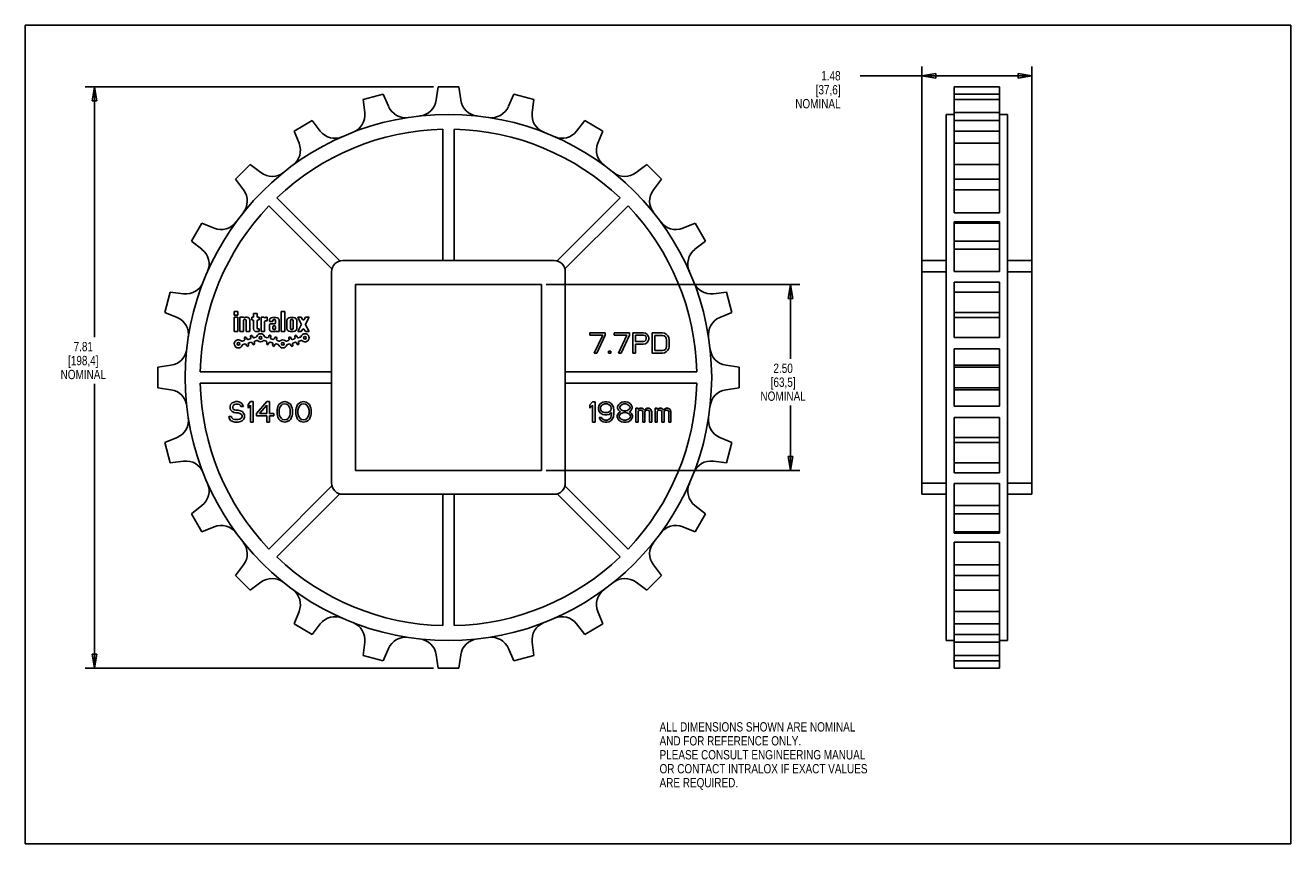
# Model space of a CAD drawing. Header units: inches. Extents: x 0 to 17, y 0 to 11.
import ezdxf

# ---------------------------------------------------------------- set-up
doc = ezdxf.new("R2010")
doc.units = ezdxf.units.IN
doc.header["$LTSCALE"] = 0.935
doc.header["$MEASUREMENT"] = 0
doc.layers.get('0').update_dxf_attribs({"linetype": 'CONTINUOUS'})
doc.layers.add('ALL_FEATURES', color=7, linetype='CONTINUOUS')
doc.styles.get("Standard").update_dxf_attribs({"font": 'txt', "width": 0.8})
doc.dimstyles.new('DIMSTYLE_1', dxfattribs={"dimtxt": 0.125, "dimasz": 0.1875, "dimexe": 0.18, "dimexo": 0.0625, "dimgap": 0.09, "dimtad": 0, "dimtih": 1, "dimtoh": 1, "dimzin": 4, "dimdsep": 46, "dimtxsty": 'STANDARD', "dimblk": 'CLOSED', "dimblk1": 'CLOSED', "dimblk2": 'CLOSED', "dimcen": 0.09, "dimadec": 0, "dimazin": 0, "dimtp": 0.01, "dimtm": 0.01, "dimtfac": 1, "dimtofl": 0, "dimtmove": 0, "dimatfit": 3, "dimldrblk": 'CLOSED', "dimfxl": 1, "dimtolj": 1, "dimtzin": 4, "dimarcsym": 0})

# ---------------------------------------------------------------- blocks, each defined once
blk = doc.blocks.new('_CLOSED')
at = {"color": 0, "linetype": 'BYBLOCK'}
for p, q in [((0, 0), (-1, 0.167)), ((-1, 0.167), (-1, -0.167)), ((-1, -0.167), (0, 0)), ((-1, 0), (0, 0))]:
    blk.add_line(p, q, dxfattribs=at)
blk = doc.blocks.new('*D0')
at = {"color": 3, "linetype": 'CONTINUOUS'}
for p, q in [((12.044, 7.749), (12.044, 10.446)), ((13.524, 7.749), (13.524, 10.446)), ((12.784, 10.321), (11.215, 10.321)), ((12.044, 10.321), (12.784, 10.321)), ((13.524, 10.321), (12.784, 10.321))]:
    blk.add_line(p, q, dxfattribs=at)
at = {"color": 3, "linetype": 'CONTINUOUS', "xscale": 0.1875, "yscale": 0.1875, "zscale": 0.1875, "rotation": 180}
blk.add_blockref('_CLOSED', (12.044, 10.321), dxfattribs=at)
at = {"color": 3, "linetype": 'CONTINUOUS', "xscale": 0.1875, "yscale": 0.1875, "zscale": 0.1875}
blk.add_blockref('_CLOSED', (13.524, 10.321), dxfattribs=at)
at = {"color": 3, "linetype": 'CONTINUOUS', "insert": (10.953, 10.384), "char_height": 0.125, "width": 0.7, "attachment_point": 3, "line_spacing_factor": 0.9}
blk.add_mtext('1.48\\P[37,6]\\PNOMINAL', dxfattribs=at)
blk = doc.blocks.new('*D1')
at = {"color": 3, "linetype": 'CONTINUOUS'}
for p, q in [((6.997, 7.517), (10.406, 7.517)), ((10.281, 7.517), (10.281, 6.516)), ((10.281, 5.017), (10.281, 5.891)), ((6.997, 5.017), (10.406, 5.017))]:
    blk.add_line(p, q, dxfattribs=at)
at = {"color": 3, "linetype": 'CONTINUOUS', "xscale": 0.1875, "yscale": 0.1875, "zscale": 0.1875}
for p, rotation in [((10.281, 7.517), 90), ((10.281, 5.017), 270)]:
    blk.add_blockref('_CLOSED', p, dxfattribs=dict(at, rotation=rotation))
at = {"color": 3, "linetype": 'CONTINUOUS', "insert": (10.181, 6.453), "char_height": 0.125, "width": 0.7, "attachment_point": 2, "line_spacing_factor": 0.9}
blk.add_mtext('2.50\\P[63,5]\\PNOMINAL', dxfattribs=at)
blk = doc.blocks.new('*D2')
at = {"color": 3, "linetype": 'CONTINUOUS'}
for p, q in [((5.482, 10.173), (0.804, 10.173)), ((0.929, 10.173), (0.929, 6.806)), ((0.929, 2.361), (0.929, 6.181)), ((5.482, 2.361), (0.804, 2.361))]:
    blk.add_line(p, q, dxfattribs=at)
at = {"color": 3, "linetype": 'CONTINUOUS', "xscale": 0.1875, "yscale": 0.1875, "zscale": 0.1875}
for p, rotation in [((0.929, 10.173), 90), ((0.929, 2.361), 270)]:
    blk.add_blockref('_CLOSED', p, dxfattribs=dict(at, rotation=rotation))
at = {"color": 3, "linetype": 'CONTINUOUS', "insert": (0.779, 6.744), "char_height": 0.125, "width": 0.7, "attachment_point": 2, "line_spacing_factor": 0.9}
blk.add_mtext('7.81\\P[198,4]\\PNOMINAL', dxfattribs=at)

msp = doc.modelspace()

# ---------------------------------------------------------------- linework, layer by layer
at = {"color": 7, "linetype": 'CONTINUOUS'}
for p, q in [((0, 0), (0, 11)), ((0, 11), (17, 11)), ((17, 0), (17, 11)), ((4.809, 10.076), (4.539, 10.003)), ((4.879, 9.911), (4.809, 10.076)), ((5.545, 10.173), (5.52, 9.996)), ((5.85, 9.996), (5.825, 10.173)), ((6.561, 10.076), (6.491, 9.911)), ((6.831, 10.003), (6.561, 10.076)), ((12.481, 8.48), (12.481, 10.173)), ((13.086, 10.076), (12.481, 10.076)), ((13.086, 8.48), (13.086, 10.173)), ((4.539, 10.003), (4.561, 9.826)), ((6.809, 9.826), (6.831, 10.003)), ((13.086, 10.003), (12.481, 10.003)), ((3.853, 9.719), (3.611, 9.579)), ((3.963, 9.578), (3.853, 9.719)), ((7.517, 9.719), (7.407, 9.578)), ((7.759, 9.579), (7.517, 9.719)), ((12.371, 2.731), (12.371, 9.803)), ((12.481, 9.826), (13.086, 9.826)), ((13.086, 9.719), (12.481, 9.719)), ((13.196, 2.731), (13.196, 9.803)), ((3.611, 9.579), (3.678, 9.414)), ((7.692, 9.414), (7.759, 9.579)), ((13.086, 9.579), (12.481, 9.579)), ((12.481, 9.414), (13.086, 9.414)), ((3.022, 9.128), (2.824, 8.93)), ((3.165, 9.02), (3.022, 9.128)), ((8.348, 9.128), (8.205, 9.02)), ((8.546, 8.93), (8.348, 9.128)), ((13.086, 9.128), (12.481, 9.128)), ((2.824, 8.93), (2.932, 8.787)), ((8.438, 8.787), (8.546, 8.93)), ((13.086, 8.93), (12.481, 8.93)), ((12.481, 8.787), (13.086, 8.787)), ((2.372, 8.341), (2.232, 8.098)), ((2.538, 8.274), (2.372, 8.341)), ((8.998, 8.341), (8.832, 8.274)), ((9.138, 8.098), (8.998, 8.341)), ((12.481, 8.48), (13.086, 8.48)), ((12.481, 7.691), (12.481, 8.358)), ((13.086, 8.358), (12.481, 8.358)), ((13.086, 8.341), (12.481, 8.341)), ((13.086, 7.691), (13.086, 8.358)), ((2.232, 8.098), (2.373, 7.989)), ((8.997, 7.989), (9.138, 8.098)), ((13.086, 8.098), (12.481, 8.098)), ((12.481, 7.989), (13.086, 7.989)), ((12.481, 7.691), (13.086, 7.691)), ((12.481, 6.805), (12.481, 7.548)), ((13.086, 7.548), (12.481, 7.548)), ((13.086, 6.805), (13.086, 7.548)), ((1.948, 7.413), (1.876, 7.142)), ((2.126, 7.391), (1.948, 7.413)), ((9.421, 7.413), (9.244, 7.391)), ((9.494, 7.142), (9.421, 7.413)), ((13.086, 7.413), (12.481, 7.413)), ((1.876, 7.142), (2.04, 7.073)), ((9.329, 7.073), (9.494, 7.142)), ((13.086, 7.142), (12.481, 7.142)), ((12.481, 7.073), (13.086, 7.073)), ((7.791, 6.867), (7.585, 6.867)), ((7.585, 6.867), (7.585, 6.837)), ((7.585, 6.837), (7.757, 6.837)), ((7.757, 6.837), (7.642, 6.592)), ((7.677, 6.592), (7.791, 6.837)), ((7.791, 6.837), (7.791, 6.867)), ((8.118, 6.867), (7.912, 6.867)), ((7.912, 6.867), (7.912, 6.837)), ((7.912, 6.837), (8.083, 6.837)), ((8.083, 6.837), (7.969, 6.592)), ((8.003, 6.592), (8.118, 6.837)), ((8.118, 6.837), (8.118, 6.867)), ((8.301, 6.867), (8.164, 6.867)), ((8.164, 6.867), (8.164, 6.592)), ((8.198, 6.837), (8.307, 6.837)), ((8.198, 6.75), (8.198, 6.837)), ((8.33, 6.861), (8.301, 6.867)), ((8.307, 6.837), (8.324, 6.832)), ((8.324, 6.832), (8.335, 6.82)), ((8.353, 6.843), (8.33, 6.861)), ((8.335, 6.82), (8.341, 6.802)), ((8.341, 6.802), (8.341, 6.785)), ((8.37, 6.82), (8.353, 6.843)), ((8.376, 6.802), (8.37, 6.82)), ((8.376, 6.779), (8.376, 6.802)), ((8.559, 6.867), (8.421, 6.867)), ((8.421, 6.867), (8.421, 6.592)), ((8.456, 6.832), (8.559, 6.832)), ((8.456, 6.627), (8.456, 6.832)), ((8.588, 6.861), (8.559, 6.867)), ((8.559, 6.832), (8.582, 6.826)), ((8.582, 6.826), (8.599, 6.814)), ((8.61, 6.849), (8.588, 6.861)), ((8.599, 6.814), (8.61, 6.796)), ((8.633, 6.826), (8.61, 6.849)), ((8.645, 6.802), (8.633, 6.826)), ((8.651, 6.773), (8.645, 6.802)), ((12.481, 6.805), (13.086, 6.805)), ((8.307, 6.75), (8.198, 6.75)), ((8.198, 6.715), (8.301, 6.715)), ((8.198, 6.592), (8.198, 6.715)), ((8.301, 6.715), (8.33, 6.72)), ((8.324, 6.756), (8.307, 6.75)), ((8.335, 6.767), (8.324, 6.756)), ((8.33, 6.72), (8.353, 6.738)), ((8.341, 6.785), (8.335, 6.767)), ((8.353, 6.738), (8.37, 6.761)), ((8.37, 6.761), (8.376, 6.779)), ((8.582, 6.633), (8.559, 6.627)), ((8.599, 6.644), (8.582, 6.633)), ((8.61, 6.662), (8.599, 6.644)), ((8.61, 6.796), (8.616, 6.773)), ((8.616, 6.685), (8.61, 6.662)), ((8.61, 6.609), (8.633, 6.633)), ((8.616, 6.773), (8.616, 6.685)), ((8.633, 6.633), (8.645, 6.656)), ((8.645, 6.656), (8.651, 6.685)), ((8.651, 6.685), (8.651, 6.773)), ((12.481, 5.882), (12.481, 6.652)), ((13.086, 6.652), (12.481, 6.652)), ((13.086, 5.882), (13.086, 6.652)), ((7.642, 6.592), (7.677, 6.592)), ((7.866, 6.621), (7.837, 6.621)), ((7.837, 6.621), (7.837, 6.592)), ((7.837, 6.592), (7.866, 6.592)), ((7.866, 6.592), (7.866, 6.621)), ((7.969, 6.592), (8.003, 6.592)), ((8.164, 6.592), (8.198, 6.592)), ((8.421, 6.592), (8.559, 6.592)), ((8.559, 6.627), (8.456, 6.627)), ((8.559, 6.592), (8.588, 6.598)), ((8.588, 6.598), (8.61, 6.609)), ((1.956, 6.431), (1.779, 6.407)), ((1.779, 6.407), (1.779, 6.127)), ((9.591, 6.407), (9.414, 6.431)), ((9.591, 6.127), (9.591, 6.407)), ((13.086, 6.431), (12.481, 6.431)), ((13.086, 6.407), (12.481, 6.407)), ((1.779, 6.127), (1.956, 6.102)), ((9.414, 6.102), (9.591, 6.127)), ((13.086, 6.127), (12.481, 6.127)), ((12.481, 6.102), (13.086, 6.102)), ((2.758, 5.901), (2.752, 5.877)), ((2.752, 5.877), (2.752, 5.854)), ((2.752, 5.854), (2.758, 5.831)), ((2.781, 5.924), (2.758, 5.901)), ((2.758, 5.831), (2.781, 5.807)), ((2.804, 5.936), (2.781, 5.924)), ((2.781, 5.807), (2.804, 5.795)), ((2.787, 5.871), (2.792, 5.889)), ((2.787, 5.86), (2.787, 5.871)), ((2.792, 5.842), (2.787, 5.86)), ((2.792, 5.889), (2.809, 5.901)), ((2.809, 5.831), (2.792, 5.842)), ((2.827, 5.942), (2.804, 5.936)), ((2.804, 5.795), (2.827, 5.79)), ((2.809, 5.901), (2.827, 5.907)), ((2.827, 5.825), (2.809, 5.831)), ((2.855, 5.942), (2.827, 5.942)), ((2.827, 5.907), (2.861, 5.907)), ((2.861, 5.825), (2.827, 5.825)), ((2.827, 5.79), (2.861, 5.79)), ((2.884, 5.936), (2.855, 5.942)), ((2.861, 5.907), (2.878, 5.901)), ((2.89, 5.819), (2.861, 5.825)), ((2.861, 5.79), (2.884, 5.784)), ((2.878, 5.901), (2.89, 5.889)), ((2.907, 5.918), (2.884, 5.936)), ((2.884, 5.784), (2.901, 5.772)), ((2.89, 5.889), (2.895, 5.877)), ((2.913, 5.807), (2.89, 5.819)), ((2.895, 5.877), (2.93, 5.877)), ((2.924, 5.895), (2.907, 5.918)), ((2.935, 5.784), (2.913, 5.807)), ((2.93, 5.877), (2.924, 5.895)), ((2.947, 5.76), (2.935, 5.784)), ((3.027, 5.942), (2.993, 5.901)), ((2.993, 5.901), (2.993, 5.854)), ((2.993, 5.854), (3.027, 5.895)), ((3.062, 5.942), (3.027, 5.942)), ((3.027, 5.895), (3.027, 5.667)), ((3.062, 5.667), (3.062, 5.942)), ((3.245, 5.942), (3.107, 5.784)), ((3.107, 5.784), (3.107, 5.749)), ((3.147, 5.784), (3.245, 5.895)), ((3.245, 5.784), (3.147, 5.784)), ((3.279, 5.942), (3.245, 5.942)), ((3.245, 5.895), (3.245, 5.784)), ((3.279, 5.784), (3.279, 5.942)), ((3.337, 5.784), (3.279, 5.784)), ((3.337, 5.749), (3.337, 5.784)), ((3.388, 5.86), (3.382, 5.831)), ((3.382, 5.831), (3.382, 5.778)), ((3.394, 5.877), (3.388, 5.86)), ((3.405, 5.901), (3.394, 5.877)), ((3.422, 5.918), (3.405, 5.901)), ((3.411, 5.825), (3.417, 5.86)), ((3.411, 5.784), (3.411, 5.825)), ((3.417, 5.749), (3.411, 5.784)), ((3.417, 5.86), (3.44, 5.895)), ((3.451, 5.936), (3.422, 5.918)), ((3.44, 5.895), (3.457, 5.907)), ((3.485, 5.942), (3.451, 5.936)), ((3.457, 5.907), (3.485, 5.912)), ((3.52, 5.936), (3.485, 5.942)), ((3.485, 5.912), (3.514, 5.907)), ((3.514, 5.907), (3.531, 5.895)), ((3.549, 5.918), (3.52, 5.936)), ((3.531, 5.895), (3.554, 5.86)), ((3.566, 5.901), (3.549, 5.918)), ((3.554, 5.86), (3.56, 5.825)), ((3.56, 5.784), (3.554, 5.749)), ((3.56, 5.825), (3.56, 5.784)), ((3.577, 5.877), (3.566, 5.901)), ((3.583, 5.86), (3.577, 5.877)), ((3.589, 5.831), (3.583, 5.86)), ((3.589, 5.778), (3.589, 5.831)), ((3.64, 5.86), (3.634, 5.831)), ((3.634, 5.831), (3.634, 5.778)), ((3.646, 5.877), (3.64, 5.86)), ((3.657, 5.901), (3.646, 5.877)), ((3.675, 5.918), (3.657, 5.901)), ((3.663, 5.825), (3.669, 5.86)), ((3.663, 5.784), (3.663, 5.825)), ((3.669, 5.749), (3.663, 5.784)), ((3.669, 5.86), (3.692, 5.895)), ((3.703, 5.936), (3.675, 5.918)), ((3.692, 5.895), (3.709, 5.907)), ((3.738, 5.942), (3.703, 5.936)), ((3.709, 5.907), (3.738, 5.912)), ((3.772, 5.936), (3.738, 5.942)), ((3.738, 5.912), (3.766, 5.907)), ((3.766, 5.907), (3.783, 5.895)), ((3.801, 5.918), (3.772, 5.936)), ((3.783, 5.895), (3.806, 5.86)), ((3.818, 5.901), (3.801, 5.918)), ((3.806, 5.86), (3.812, 5.825)), ((3.812, 5.784), (3.806, 5.749)), ((3.812, 5.825), (3.812, 5.784)), ((3.829, 5.877), (3.818, 5.901)), ((3.835, 5.86), (3.829, 5.877)), ((3.841, 5.831), (3.835, 5.86)), ((3.841, 5.778), (3.841, 5.831)), ((7.619, 5.94), (7.585, 5.899)), ((7.585, 5.899), (7.585, 5.852)), ((7.585, 5.852), (7.619, 5.893)), ((7.654, 5.94), (7.619, 5.94)), ((7.619, 5.893), (7.619, 5.665)), ((7.654, 5.665), (7.654, 5.94)), ((7.711, 5.893), (7.7, 5.864)), ((7.7, 5.864), (7.7, 5.841)), ((7.7, 5.841), (7.711, 5.811)), ((7.728, 5.917), (7.711, 5.893)), ((7.711, 5.811), (7.728, 5.788)), ((7.757, 5.934), (7.728, 5.917)), ((7.728, 5.858), (7.734, 5.876)), ((7.728, 5.846), (7.728, 5.858)), ((7.734, 5.829), (7.728, 5.846)), ((7.728, 5.788), (7.757, 5.77)), ((7.734, 5.876), (7.745, 5.893)), ((7.745, 5.811), (7.734, 5.829)), ((7.745, 5.893), (7.763, 5.905)), ((7.763, 5.8), (7.745, 5.811)), ((7.785, 5.94), (7.757, 5.934)), ((7.763, 5.905), (7.78, 5.911)), ((7.78, 5.794), (7.763, 5.8)), ((7.78, 5.911), (7.82, 5.911)), ((7.82, 5.794), (7.78, 5.794)), ((7.814, 5.94), (7.785, 5.94)), ((7.843, 5.934), (7.814, 5.94)), ((7.82, 5.911), (7.837, 5.905)), ((7.837, 5.8), (7.82, 5.794)), ((7.837, 5.905), (7.854, 5.893)), ((7.854, 5.811), (7.837, 5.8)), ((7.871, 5.917), (7.843, 5.934)), ((7.843, 5.77), (7.877, 5.794)), ((7.854, 5.893), (7.866, 5.876)), ((7.866, 5.829), (7.854, 5.811)), ((7.866, 5.876), (7.871, 5.858)), ((7.871, 5.846), (7.866, 5.829)), ((7.889, 5.893), (7.871, 5.917)), ((7.871, 5.858), (7.871, 5.846)), ((7.877, 5.782), (7.871, 5.747)), ((7.877, 5.794), (7.877, 5.782)), ((7.9, 5.864), (7.889, 5.893)), ((7.906, 5.823), (7.9, 5.864)), ((7.9, 5.741), (7.906, 5.782)), ((7.906, 5.782), (7.906, 5.823)), ((7.963, 5.782), (7.952, 5.753)), ((7.969, 5.899), (7.957, 5.87)), ((7.957, 5.87), (7.957, 5.852)), ((7.957, 5.852), (7.969, 5.829)), ((7.986, 5.8), (7.963, 5.782)), ((7.986, 5.917), (7.969, 5.899)), ((7.969, 5.829), (7.986, 5.811)), ((8.015, 5.934), (7.986, 5.917)), ((7.986, 5.87), (7.997, 5.887)), ((7.986, 5.858), (7.986, 5.87)), ((7.997, 5.841), (7.986, 5.858)), ((7.986, 5.811), (7.997, 5.805)), ((7.997, 5.805), (7.986, 5.8)), ((7.997, 5.887), (8.02, 5.905)), ((8.02, 5.823), (7.997, 5.841)), ((7.997, 5.776), (8.02, 5.788)), ((8.043, 5.94), (8.015, 5.934)), ((8.02, 5.905), (8.043, 5.911)), ((8.043, 5.817), (8.02, 5.823)), ((8.02, 5.788), (8.043, 5.794)), ((8.066, 5.94), (8.043, 5.94)), ((8.043, 5.911), (8.066, 5.911)), ((8.066, 5.817), (8.043, 5.817)), ((8.043, 5.794), (8.066, 5.794)), ((8.095, 5.934), (8.066, 5.94)), ((8.066, 5.911), (8.089, 5.905)), ((8.089, 5.823), (8.066, 5.817)), ((8.066, 5.794), (8.089, 5.788)), ((8.089, 5.905), (8.112, 5.887)), ((8.112, 5.841), (8.089, 5.823)), ((8.089, 5.788), (8.112, 5.776)), ((8.124, 5.917), (8.095, 5.934)), ((8.112, 5.887), (8.124, 5.87)), ((8.124, 5.858), (8.112, 5.841)), ((8.112, 5.805), (8.124, 5.811)), ((8.124, 5.8), (8.112, 5.805)), ((8.141, 5.899), (8.124, 5.917)), ((8.124, 5.87), (8.124, 5.858)), ((8.124, 5.811), (8.141, 5.829)), ((8.146, 5.782), (8.124, 5.8)), ((8.152, 5.87), (8.141, 5.899)), ((8.141, 5.829), (8.152, 5.852)), ((8.158, 5.753), (8.146, 5.782)), ((8.152, 5.852), (8.152, 5.87)), ((8.232, 5.852), (8.204, 5.852)), ((8.204, 5.852), (8.204, 5.665)), ((8.232, 5.835), (8.232, 5.852)), ((8.244, 5.846), (8.232, 5.835)), ((8.232, 5.811), (8.244, 5.823)), ((8.232, 5.665), (8.232, 5.811)), ((8.261, 5.852), (8.244, 5.846)), ((8.244, 5.823), (8.261, 5.829)), ((8.284, 5.852), (8.261, 5.852)), ((8.261, 5.829), (8.272, 5.829)), ((8.272, 5.829), (8.284, 5.823)), ((8.301, 5.846), (8.284, 5.852)), ((8.284, 5.823), (8.29, 5.817)), ((8.29, 5.817), (8.295, 5.805)), ((8.295, 5.805), (8.295, 5.665)), ((8.318, 5.829), (8.301, 5.846)), ((8.335, 5.846), (8.318, 5.829)), ((8.324, 5.805), (8.33, 5.817)), ((8.324, 5.665), (8.324, 5.805)), ((8.33, 5.817), (8.335, 5.823)), ((8.353, 5.852), (8.335, 5.846)), ((8.335, 5.823), (8.347, 5.829)), ((8.347, 5.829), (8.364, 5.829)), ((8.376, 5.852), (8.353, 5.852)), ((8.364, 5.829), (8.376, 5.823)), ((8.393, 5.846), (8.376, 5.852)), ((8.376, 5.823), (8.381, 5.817)), ((8.381, 5.817), (8.387, 5.805)), ((8.387, 5.805), (8.387, 5.665)), ((8.404, 5.835), (8.393, 5.846)), ((8.416, 5.805), (8.404, 5.835)), ((8.416, 5.665), (8.416, 5.805)), ((8.49, 5.852), (8.462, 5.852)), ((8.462, 5.852), (8.462, 5.665)), ((8.49, 5.835), (8.49, 5.852)), ((8.502, 5.846), (8.49, 5.835)), ((8.49, 5.811), (8.502, 5.823)), ((8.49, 5.665), (8.49, 5.811)), ((8.519, 5.852), (8.502, 5.846)), ((8.502, 5.823), (8.519, 5.829)), ((8.542, 5.852), (8.519, 5.852)), ((8.519, 5.829), (8.53, 5.829)), ((8.53, 5.829), (8.542, 5.823)), ((8.559, 5.846), (8.542, 5.852)), ((8.542, 5.823), (8.547, 5.817)), ((8.547, 5.817), (8.553, 5.805)), ((8.553, 5.805), (8.553, 5.665)), ((8.576, 5.829), (8.559, 5.846)), ((8.593, 5.846), (8.576, 5.829)), ((8.582, 5.805), (8.588, 5.817)), ((8.582, 5.665), (8.582, 5.805)), ((8.588, 5.817), (8.593, 5.823)), ((8.61, 5.852), (8.593, 5.846)), ((8.593, 5.823), (8.605, 5.829)), ((8.605, 5.829), (8.622, 5.829)), ((8.633, 5.852), (8.61, 5.852)), ((8.622, 5.829), (8.633, 5.823)), ((8.651, 5.846), (8.633, 5.852)), ((8.633, 5.823), (8.639, 5.817)), ((8.639, 5.817), (8.645, 5.805)), ((8.645, 5.805), (8.645, 5.665)), ((8.662, 5.835), (8.651, 5.846)), ((8.674, 5.805), (8.662, 5.835)), ((8.674, 5.665), (8.674, 5.805)), ((12.481, 5.882), (13.086, 5.882)), ((2.735, 5.743), (2.741, 5.719)), ((2.769, 5.743), (2.735, 5.743)), ((2.741, 5.719), (2.758, 5.69)), ((2.758, 5.69), (2.787, 5.673)), ((2.775, 5.725), (2.769, 5.743)), ((2.792, 5.708), (2.775, 5.725)), ((2.787, 5.673), (2.815, 5.667)), ((2.815, 5.702), (2.792, 5.708)), ((2.861, 5.702), (2.815, 5.702)), ((2.815, 5.667), (2.861, 5.667)), ((2.884, 5.708), (2.861, 5.702)), ((2.861, 5.667), (2.89, 5.673)), ((2.901, 5.719), (2.884, 5.708)), ((2.89, 5.673), (2.913, 5.684)), ((2.901, 5.772), (2.913, 5.754)), ((2.913, 5.737), (2.901, 5.719)), ((2.913, 5.754), (2.913, 5.737)), ((2.913, 5.684), (2.935, 5.708)), ((2.935, 5.708), (2.947, 5.731)), ((2.947, 5.731), (2.947, 5.76)), ((3.027, 5.667), (3.062, 5.667)), ((3.107, 5.749), (3.245, 5.749)), ((3.245, 5.749), (3.245, 5.667)), ((3.245, 5.667), (3.279, 5.667)), ((3.279, 5.667), (3.279, 5.749)), ((3.279, 5.749), (3.337, 5.749)), ((3.382, 5.778), (3.388, 5.749)), ((3.388, 5.749), (3.394, 5.731)), ((3.394, 5.731), (3.405, 5.708)), ((3.405, 5.708), (3.422, 5.69)), ((3.44, 5.713), (3.417, 5.749)), ((3.422, 5.69), (3.451, 5.673)), ((3.457, 5.702), (3.44, 5.713)), ((3.451, 5.673), (3.485, 5.667)), ((3.485, 5.696), (3.457, 5.702)), ((3.514, 5.702), (3.485, 5.696)), ((3.485, 5.667), (3.52, 5.673)), ((3.531, 5.713), (3.514, 5.702)), ((3.52, 5.673), (3.549, 5.69)), ((3.554, 5.749), (3.531, 5.713)), ((3.549, 5.69), (3.566, 5.708)), ((3.566, 5.708), (3.577, 5.731)), ((3.577, 5.731), (3.583, 5.749)), ((3.583, 5.749), (3.589, 5.778)), ((3.634, 5.778), (3.64, 5.749)), ((3.64, 5.749), (3.646, 5.731)), ((3.646, 5.731), (3.657, 5.708)), ((3.657, 5.708), (3.675, 5.69)), ((3.692, 5.713), (3.669, 5.749)), ((3.675, 5.69), (3.703, 5.673)), ((3.709, 5.702), (3.692, 5.713)), ((3.703, 5.673), (3.738, 5.667)), ((3.738, 5.696), (3.709, 5.702)), ((3.766, 5.702), (3.738, 5.696)), ((3.738, 5.667), (3.772, 5.673)), ((3.783, 5.713), (3.766, 5.702)), ((3.772, 5.673), (3.801, 5.69)), ((3.806, 5.749), (3.783, 5.713)), ((3.801, 5.69), (3.818, 5.708)), ((3.818, 5.708), (3.829, 5.731)), ((3.829, 5.731), (3.835, 5.749)), ((3.835, 5.749), (3.841, 5.778)), ((7.619, 5.665), (7.654, 5.665)), ((7.74, 5.729), (7.711, 5.729)), ((7.711, 5.729), (7.717, 5.712)), ((7.717, 5.712), (7.734, 5.688)), ((7.734, 5.688), (7.763, 5.671)), ((7.751, 5.712), (7.74, 5.729)), ((7.768, 5.7), (7.751, 5.712)), ((7.757, 5.77), (7.785, 5.765)), ((7.763, 5.671), (7.791, 5.665)), ((7.785, 5.694), (7.768, 5.7)), ((7.785, 5.765), (7.814, 5.765)), ((7.82, 5.694), (7.785, 5.694)), ((7.791, 5.665), (7.814, 5.665)), ((7.814, 5.765), (7.843, 5.77)), ((7.814, 5.665), (7.843, 5.671)), ((7.837, 5.7), (7.82, 5.694)), ((7.854, 5.712), (7.837, 5.7)), ((7.843, 5.671), (7.871, 5.688)), ((7.866, 5.729), (7.854, 5.712)), ((7.871, 5.747), (7.866, 5.729)), ((7.871, 5.688), (7.889, 5.712)), ((7.889, 5.712), (7.9, 5.741)), ((7.952, 5.753), (7.952, 5.735)), ((7.952, 5.735), (7.963, 5.706)), ((7.963, 5.706), (7.98, 5.688)), ((7.98, 5.753), (7.997, 5.776)), ((7.98, 5.735), (7.98, 5.753)), ((7.997, 5.712), (7.98, 5.735)), ((7.98, 5.688), (8.009, 5.671)), ((8.02, 5.7), (7.997, 5.712)), ((8.009, 5.671), (8.038, 5.665)), ((8.043, 5.694), (8.02, 5.7)), ((8.038, 5.665), (8.072, 5.665)), ((8.066, 5.694), (8.043, 5.694)), ((8.089, 5.7), (8.066, 5.694)), ((8.072, 5.665), (8.101, 5.671)), ((8.112, 5.712), (8.089, 5.7)), ((8.101, 5.671), (8.129, 5.688)), ((8.112, 5.776), (8.129, 5.753)), ((8.129, 5.735), (8.112, 5.712)), ((8.129, 5.753), (8.129, 5.735)), ((8.129, 5.688), (8.146, 5.706)), ((8.146, 5.706), (8.158, 5.735)), ((8.158, 5.735), (8.158, 5.753)), ((8.204, 5.665), (8.232, 5.665)), ((8.295, 5.665), (8.324, 5.665)), ((8.387, 5.665), (8.416, 5.665)), ((8.462, 5.665), (8.49, 5.665)), ((8.553, 5.665), (8.582, 5.665)), ((8.645, 5.665), (8.674, 5.665)), ((13.086, 5.729), (12.481, 5.729)), ((12.481, 4.985), (12.481, 5.729)), ((13.086, 4.985), (13.086, 5.729)), ((2.04, 5.461), (1.876, 5.391)), ((9.494, 5.391), (9.329, 5.461)), ((13.086, 5.461), (12.481, 5.461)), ((1.876, 5.391), (1.948, 5.121)), ((9.421, 5.121), (9.494, 5.391)), ((13.086, 5.391), (12.481, 5.391)), ((1.948, 5.121), (2.126, 5.143)), ((9.244, 5.143), (9.421, 5.121)), ((13.086, 5.121), (12.481, 5.121)), ((12.481, 4.985), (13.086, 4.985)), ((13.086, 4.843), (12.481, 4.843)), ((12.481, 4.176), (12.481, 4.843)), ((13.086, 4.176), (13.086, 4.843)), ((2.373, 4.545), (2.232, 4.435)), ((2.232, 4.435), (2.372, 4.193)), ((9.138, 4.435), (8.997, 4.545)), ((8.998, 4.193), (9.138, 4.435)), ((13.086, 4.545), (12.481, 4.545)), ((13.086, 4.435), (12.481, 4.435)), ((2.372, 4.193), (2.538, 4.26)), ((8.832, 4.26), (8.998, 4.193)), ((13.086, 4.193), (12.481, 4.193)), ((12.481, 4.176), (13.086, 4.176)), ((13.086, 4.054), (12.481, 4.054)), ((12.481, 2.361), (12.481, 4.054)), ((13.086, 2.361), (13.086, 4.054)), ((2.932, 3.746), (2.824, 3.604)), ((8.546, 3.604), (8.438, 3.746)), ((13.086, 3.746), (12.481, 3.746)), ((2.824, 3.604), (3.022, 3.406)), ((8.348, 3.406), (8.546, 3.604)), ((13.086, 3.604), (12.481, 3.604)), ((3.022, 3.406), (3.165, 3.514)), ((8.205, 3.514), (8.348, 3.406)), ((13.086, 3.406), (12.481, 3.406)), ((3.678, 3.12), (3.611, 2.954)), ((7.759, 2.954), (7.692, 3.12)), ((13.086, 3.12), (12.481, 3.12)), ((3.611, 2.954), (3.853, 2.814)), ((3.853, 2.814), (3.963, 2.955)), ((7.407, 2.955), (7.517, 2.814)), ((7.517, 2.814), (7.759, 2.954)), ((13.086, 2.954), (12.481, 2.954)), ((13.086, 2.814), (12.481, 2.814)), ((4.561, 2.707), (4.539, 2.53)), ((4.809, 2.458), (4.879, 2.622)), ((6.491, 2.622), (6.561, 2.458)), ((6.831, 2.53), (6.809, 2.707)), ((13.086, 2.707), (12.481, 2.707)), ((4.539, 2.53), (4.809, 2.458)), ((5.52, 2.538), (5.545, 2.361)), ((5.825, 2.361), (5.85, 2.538)), ((6.561, 2.458), (6.831, 2.53)), ((13.086, 2.53), (12.481, 2.53)), ((13.086, 2.458), (12.481, 2.458)), ((5.545, 2.361), (5.825, 2.361)), ((13.086, 2.361), (12.481, 2.361)), ((0, 0), (17, 0))]:
    msp.add_line(p, q, dxfattribs=at)
msp.add_circle((5.685, 6.267), 3.536, dxfattribs=at)
for centre, radius, start, end in [((5.109, 10.008), 0.25, 202.914, 278.7491), ((5.273, 10.03), 0.25, 276.2509, 352.086), ((6.097, 10.03), 0.25, 187.914, 263.7491), ((6.261, 10.008), 0.25, 261.2509, 337.086), ((4.313, 9.795), 0.25, 291.2509, 7.086), ((7.057, 9.795), 0.25, 172.914, 248.7491), ((5.685, 6.267), 3.337, 91.288, 133.712), ((4.16, 9.732), 0.25, 217.914, 293.7491), ((5.685, 6.267), 3.337, 46.288, 88.712), ((7.21, 9.732), 0.25, 246.2509, 322.086), ((3.446, 9.32), 0.25, 306.2509, 22.086), ((7.924, 9.32), 0.25, 157.914, 233.7491), ((3.315, 9.219), 0.25, 232.914, 308.7491), ((8.055, 9.219), 0.25, 231.2509, 307.086), ((2.732, 8.636), 0.25, 321.2509, 37.086), ((8.638, 8.636), 0.25, 142.914, 218.7491), ((5.685, 6.267), 3.337, 136.288, 178.712), ((5.685, 6.267), 3.337, 1.288, 43.712), ((2.632, 8.505), 0.25, 247.914, 323.7491), ((8.738, 8.505), 0.25, 216.2509, 292.086), ((2.22, 7.791), 0.25, 336.2509, 52.086), ((9.15, 7.791), 0.25, 127.914, 203.7491), ((2.157, 7.639), 0.25, 262.914, 338.7491), ((9.213, 7.639), 0.25, 201.2509, 277.086), ((1.943, 6.843), 0.25, 351.2509, 67.086), ((9.427, 6.843), 0.25, 112.914, 188.7491), ((1.922, 6.679), 0.25, 277.914, 353.7491), ((9.448, 6.679), 0.25, 186.2509, 262.086), ((5.685, 6.267), 3.337, 181.288, 223.712), ((5.685, 6.267), 3.337, 316.288, 358.712), ((1.922, 5.854), 0.25, 6.2509, 82.086), ((9.448, 5.854), 0.25, 97.914, 173.7491), ((1.943, 5.691), 0.25, 292.914, 8.7491), ((9.427, 5.691), 0.25, 171.2509, 247.086), ((2.157, 4.894), 0.25, 21.2509, 97.086), ((9.213, 4.894), 0.25, 82.914, 158.7491), ((2.22, 4.742), 0.25, 307.914, 23.7491), ((9.15, 4.742), 0.25, 156.2509, 232.086), ((2.632, 4.028), 0.25, 36.2509, 112.086), ((8.738, 4.028), 0.25, 67.914, 143.7491), ((2.732, 3.897), 0.25, 322.914, 38.7491), ((8.638, 3.897), 0.25, 141.2509, 217.086), ((5.685, 6.267), 3.337, 226.288, 268.712), ((5.685, 6.267), 3.337, 271.288, 313.712), ((3.315, 3.314), 0.25, 51.2509, 127.086), ((3.446, 3.214), 0.25, 337.914, 53.7491), ((7.924, 3.214), 0.25, 126.2509, 202.086), ((8.055, 3.314), 0.25, 52.914, 128.7491), ((4.16, 2.801), 0.25, 66.2509, 142.086), ((4.313, 2.738), 0.25, 352.914, 68.7491), ((7.057, 2.738), 0.25, 111.2509, 187.086), ((7.21, 2.801), 0.25, 37.914, 113.7491), ((5.109, 2.525), 0.25, 81.2509, 157.086), ((5.273, 2.503), 0.25, 7.914, 83.7491), ((6.097, 2.503), 0.25, 96.2509, 172.086), ((6.261, 2.525), 0.25, 22.914, 98.7491)]:
    msp.add_arc(centre, radius, start, end, dxfattribs=at)
at = {"layer": 'ALL_FEATURES', "color": 7, "linetype": 'CONTINUOUS'}
for p, q in [((5.825, 10.173), (5.545, 10.173)), ((13.086, 10.173), (12.481, 10.173)), ((12.481, 9.803), (12.371, 9.803)), ((13.196, 9.803), (13.086, 9.803)), ((5.61, 7.837), (5.61, 9.603)), ((5.76, 9.603), (5.76, 7.837)), ((3.379, 8.679), (4.226, 7.832)), ((7.144, 7.832), (7.991, 8.679)), ((4.12, 7.726), (3.273, 8.572)), ((8.097, 8.572), (7.25, 7.726)), ((7.105, 7.837), (4.265, 7.837)), ((12.044, 4.697), (12.044, 7.837)), ((12.371, 7.837), (12.044, 7.837)), ((13.524, 7.837), (13.196, 7.837)), ((13.524, 4.697), (13.524, 7.837)), ((4.115, 7.687), (4.115, 4.847)), ((7.255, 4.847), (7.255, 7.687)), ((12.371, 7.687), (12.044, 7.687)), ((13.524, 7.687), (13.196, 7.687)), ((4.435, 7.517), (4.435, 5.017)), ((6.935, 7.517), (4.435, 7.517)), ((6.935, 5.017), (6.935, 7.517)), ((2.808, 7.151), (2.808, 7.103)), ((2.856, 7.151), (2.808, 7.151)), ((2.856, 7.103), (2.856, 7.151)), ((3.438, 7.151), (3.438, 6.883)), ((3.487, 7.151), (3.438, 7.151)), ((3.487, 6.883), (3.487, 7.151)), ((2.808, 7.103), (2.856, 7.103)), ((2.808, 7.075), (2.808, 6.883)), ((2.856, 7.075), (2.808, 7.075)), ((2.856, 6.883), (2.856, 7.075)), ((2.884, 7.075), (2.884, 6.883)), ((2.932, 7.075), (2.884, 7.075)), ((2.932, 6.883), (2.932, 7.031)), ((2.946, 7.045), (2.954, 7.045)), ((2.98, 7.075), (2.958, 7.075)), ((2.968, 7.031), (2.968, 6.883)), ((3.016, 6.883), (3.016, 7.039)), ((3.043, 7.075), (3.043, 7.039)), ((3.054, 7.075), (3.043, 7.075)), ((3.043, 7.039), (3.054, 7.039)), ((3.067, 7.127), (3.067, 7.089)), ((3.116, 7.127), (3.067, 7.127)), ((3.067, 7.025), (3.067, 6.918)), ((3.116, 7.089), (3.116, 7.127)), ((3.116, 6.932), (3.116, 7.025)), ((3.14, 7.075), (3.129, 7.075)), ((3.129, 7.039), (3.14, 7.039)), ((3.14, 7.039), (3.14, 7.075)), ((3.167, 7.075), (3.167, 6.883)), ((3.205, 7.075), (3.167, 7.075)), ((3.215, 6.883), (3.215, 7.013)), ((3.229, 7.027), (3.251, 7.027)), ((3.251, 7.075), (3.231, 7.075)), ((3.251, 7.027), (3.251, 7.075)), ((3.279, 7.035), (3.279, 7.017)), ((3.279, 7.017), (3.327, 7.017)), ((3.349, 6.989), (3.306, 6.989)), ((3.327, 7.017), (3.327, 7.03)), ((3.341, 7.044), (3.349, 7.044)), ((3.363, 7.03), (3.363, 7.003)), ((3.411, 6.883), (3.411, 7.035)), ((3.514, 7.035), (3.514, 6.922)), ((3.562, 6.927), (3.562, 7.03)), ((3.576, 7.044), (3.584, 7.044)), ((3.598, 7.03), (3.598, 6.927)), ((3.646, 6.922), (3.646, 7.035)), ((3.66, 7.075), (3.708, 6.985)), ((3.708, 7.075), (3.66, 7.075)), ((3.708, 6.972), (3.66, 6.883)), ((3.724, 7.046), (3.708, 7.075)), ((3.763, 7.075), (3.748, 7.046)), ((3.812, 7.075), (3.763, 7.075)), ((3.764, 6.985), (3.812, 7.075)), ((3.812, 6.883), (3.764, 6.972)), ((2.808, 6.883), (2.856, 6.883)), ((2.884, 6.883), (2.932, 6.883)), ((2.968, 6.883), (3.016, 6.883)), ((2.975, 6.788), (2.972, 6.801)), ((3.025, 6.816), (3.029, 6.803)), ((3.055, 6.81), (3.052, 6.823)), ((3.099, 6.808), (3.072, 6.8)), ((3.103, 6.883), (3.14, 6.883)), ((3.14, 6.919), (3.129, 6.919)), ((3.14, 6.883), (3.14, 6.919)), ((3.167, 6.883), (3.215, 6.883)), ((3.25, 6.8), (3.223, 6.808)), ((3.27, 6.823), (3.267, 6.81)), ((3.279, 6.962), (3.279, 6.918)), ((3.293, 6.803), (3.297, 6.816)), ((3.315, 6.883), (3.348, 6.883)), ((3.327, 6.927), (3.327, 6.945)), ((3.341, 6.959), (3.349, 6.959)), ((3.349, 6.913), (3.341, 6.913)), ((3.35, 6.801), (3.347, 6.788)), ((3.363, 6.945), (3.363, 6.927)), ((3.373, 6.883), (3.411, 6.883)), ((3.438, 6.883), (3.487, 6.883)), ((3.571, 6.788), (3.567, 6.801)), ((3.584, 6.913), (3.576, 6.913)), ((3.621, 6.816), (3.624, 6.803)), ((3.651, 6.81), (3.647, 6.823)), ((3.66, 6.883), (3.708, 6.883)), ((3.695, 6.808), (3.668, 6.8)), ((3.708, 6.883), (3.724, 6.911)), ((3.748, 6.911), (3.763, 6.883)), ((3.763, 6.883), (3.812, 6.883)), ((2.939, 6.764), (2.912, 6.756)), ((2.925, 6.71), (2.952, 6.717)), ((2.945, 6.794), (2.949, 6.781)), ((2.969, 6.708), (2.973, 6.694)), ((3.019, 6.786), (2.992, 6.778)), ((2.999, 6.702), (2.996, 6.715)), ((3.005, 6.732), (3.032, 6.739)), ((3.049, 6.73), (3.053, 6.717)), ((3.079, 6.724), (3.076, 6.737)), ((3.085, 6.754), (3.112, 6.762)), ((3.21, 6.762), (3.237, 6.754)), ((3.247, 6.737), (3.243, 6.724)), ((3.269, 6.717), (3.273, 6.73)), ((3.29, 6.739), (3.317, 6.732)), ((3.33, 6.778), (3.303, 6.786)), ((3.327, 6.715), (3.323, 6.702)), ((3.349, 6.694), (3.353, 6.708)), ((3.37, 6.717), (3.397, 6.71)), ((3.373, 6.781), (3.377, 6.794)), ((3.41, 6.756), (3.383, 6.764)), ((3.535, 6.764), (3.508, 6.756)), ((3.521, 6.71), (3.548, 6.717)), ((3.541, 6.794), (3.544, 6.781)), ((3.565, 6.708), (3.568, 6.694)), ((3.615, 6.786), (3.588, 6.778)), ((3.595, 6.702), (3.591, 6.715)), ((3.601, 6.732), (3.628, 6.739)), ((3.645, 6.73), (3.648, 6.717)), ((3.675, 6.724), (3.671, 6.737)), ((3.681, 6.754), (3.708, 6.762)), ((2.349, 6.342), (4.115, 6.342)), ((7.255, 6.342), (9.021, 6.342)), ((4.115, 6.192), (2.349, 6.192)), ((9.021, 6.192), (7.255, 6.192)), ((4.435, 5.017), (6.935, 5.017)), ((3.273, 3.961), (4.12, 4.808)), ((7.25, 4.808), (8.097, 3.961)), ((12.371, 4.847), (12.044, 4.847)), ((13.524, 4.847), (13.196, 4.847)), ((4.226, 4.702), (3.379, 3.855)), ((4.265, 4.697), (7.105, 4.697)), ((5.61, 2.931), (5.61, 4.697)), ((5.76, 4.697), (5.76, 2.931)), ((7.991, 3.855), (7.144, 4.702)), ((12.371, 4.697), (12.044, 4.697)), ((13.524, 4.697), (13.196, 4.697)), ((12.481, 2.731), (12.371, 2.731)), ((13.196, 2.731), (13.086, 2.731))]:
    msp.add_line(p, q, dxfattribs=at)
for centre in [(3.161, 6.8), (3.757, 6.8), (2.863, 6.718), (3.459, 6.718)]:
    msp.add_circle(centre, 0.018, dxfattribs=at)
for centre, radius, start, end in [((4.265, 7.687), 0.15, 90, 180), ((7.105, 7.687), 0.15, 0, 90), ((2.942, 7.084), 0.0138, 221.7591, 303.5918), ((2.946, 7.031), 0.0138, 90, 180), ((2.958, 7.061), 0.0138, 90, 123.5918), ((2.954, 7.031), 0.0138, 0, 90), ((2.98, 7.039), 0.0357, 0, 90), ((3.054, 7.089), 0.0138, 270, 360), ((3.054, 7.025), 0.0138, 0, 90), ((3.129, 7.089), 0.0138, 180, 270), ((3.129, 7.025), 0.0138, 90, 180), ((3.215, 7.084), 0.0138, 221.7591, 303.5918), ((3.229, 7.013), 0.0138, 90, 180), ((3.231, 7.061), 0.0138, 90, 123.5918), ((3.315, 7.035), 0.0357, 105.1831, 180), ((3.306, 6.962), 0.0275, 90, 180), ((3.345, 6.923), 0.151, 74.8169, 105.1831), ((3.341, 7.03), 0.0138, 90, 180), ((3.349, 7.03), 0.0138, 0, 90), ((3.349, 7.003), 0.0138, 270, 360), ((3.375, 7.035), 0.0357, 0, 74.8169), ((3.55, 7.035), 0.0357, 105.1831, 180), ((3.58, 6.923), 0.151, 74.8169, 105.1831), ((3.576, 7.03), 0.0138, 90, 180), ((3.584, 7.03), 0.0138, 0, 90), ((3.61, 7.035), 0.0357, 0, 74.8169), ((3.696, 6.979), 0.0138, 331.8214, 28.1786), ((3.736, 7.053), 0.0138, 208.1786, 331.8214), ((3.776, 6.979), 0.0138, 151.8214, 208.1786), ((2.958, 6.797), 0.0138, 15.4859, 195.4859), ((3.016, 6.799), 0.0138, 285.4859, 15.4859), ((3.038, 6.82), 0.0138, 15.4859, 195.4859), ((3.069, 6.814), 0.0138, 195.4859, 285.4859), ((3.103, 6.918), 0.0357, 180, 270), ((3.096, 6.821), 0.0138, 285.4859, 342.1189), ((3.161, 6.8), 0.055, 17.8811, 162.1189), ((3.129, 6.932), 0.0138, 180, 270), ((3.227, 6.821), 0.0138, 197.8811, 254.5141), ((3.254, 6.814), 0.0138, 254.5141, 344.5141), ((3.284, 6.82), 0.0138, 344.5141, 164.5141), ((3.315, 6.918), 0.0357, 180, 270), ((3.307, 6.799), 0.0138, 164.5141, 254.5141), ((3.341, 6.945), 0.0138, 90, 180), ((3.341, 6.927), 0.0138, 180, 270), ((3.348, 6.896), 0.0138, 270, 303.5918), ((3.349, 6.945), 0.0138, 0, 90), ((3.349, 6.927), 0.0138, 270, 360), ((3.364, 6.797), 0.0138, 344.5141, 164.5141), ((3.363, 6.873), 0.0138, 41.7591, 123.5918), ((3.55, 6.922), 0.0357, 180, 254.8169), ((3.58, 7.034), 0.151, 254.8169, 285.1831), ((3.554, 6.797), 0.0138, 15.4859, 195.4859), ((3.576, 6.927), 0.0138, 180, 270), ((3.584, 6.927), 0.0138, 270, 360), ((3.611, 6.799), 0.0138, 285.4859, 15.4859), ((3.61, 6.922), 0.0357, 285.1831, 360), ((3.634, 6.82), 0.0138, 15.4859, 195.4859), ((3.664, 6.814), 0.0138, 195.4859, 285.4859), ((3.691, 6.821), 0.0138, 285.4859, 342.1189), ((3.757, 6.8), 0.055, 228.8529, 162.1189), ((3.736, 6.905), 0.0138, 28.1786, 151.8214), ((2.863, 6.718), 0.055, 48.8529, 342.1189), ((2.909, 6.769), 0.0138, 228.8529, 285.4859), ((2.929, 6.697), 0.0138, 105.4859, 162.1189), ((2.936, 6.777), 0.0138, 285.4859, 15.4859), ((2.956, 6.704), 0.0138, 15.4859, 105.4859), ((2.986, 6.698), 0.0138, 195.4859, 15.4859), ((2.989, 6.792), 0.0138, 195.4859, 285.4859), ((3.009, 6.719), 0.0138, 105.4859, 195.4859), ((3.036, 6.726), 0.0138, 15.4859, 105.4859), ((3.066, 6.72), 0.0138, 195.4859, 15.4859), ((3.089, 6.741), 0.0138, 105.4859, 195.4859), ((3.116, 6.748), 0.0138, 48.8529, 105.4859), ((3.161, 6.8), 0.055, 228.8529, 311.1471), ((3.206, 6.748), 0.0138, 74.5141, 131.1471), ((3.233, 6.741), 0.0138, 344.5141, 74.5141), ((3.256, 6.72), 0.0138, 164.5141, 344.5141), ((3.286, 6.726), 0.0138, 74.5141, 164.5141), ((3.313, 6.719), 0.0138, 344.5141, 74.5141), ((3.336, 6.698), 0.0138, 164.5141, 344.5141), ((3.334, 6.792), 0.0138, 254.5141, 344.5141), ((3.366, 6.704), 0.0138, 74.5141, 164.5141), ((3.387, 6.777), 0.0138, 164.5141, 254.5141), ((3.393, 6.697), 0.0138, 17.8811, 74.5141), ((3.459, 6.718), 0.055, 197.8811, 342.1189), ((3.414, 6.769), 0.0138, 254.5141, 311.1471), ((3.459, 6.718), 0.055, 48.8529, 131.1471), ((3.504, 6.769), 0.0138, 228.8529, 285.4859), ((3.524, 6.697), 0.0138, 105.4859, 162.1189), ((3.531, 6.777), 0.0138, 285.4859, 15.4859), ((3.551, 6.704), 0.0138, 15.4859, 105.4859), ((3.581, 6.698), 0.0138, 195.4859, 15.4859), ((3.584, 6.792), 0.0138, 195.4859, 285.4859), ((3.604, 6.719), 0.0138, 105.4859, 195.4859), ((3.631, 6.726), 0.0138, 15.4859, 105.4859), ((3.662, 6.72), 0.0138, 195.4859, 15.4859), ((3.684, 6.741), 0.0138, 105.4859, 195.4859), ((3.711, 6.748), 0.0138, 48.8529, 105.4859), ((4.265, 4.847), 0.15, 180, 270), ((7.105, 4.847), 0.15, 270, 360)]:
    msp.add_arc(centre, radius, start, end, dxfattribs=at)

# ---------------------------------------------------------------- texts
at = {"color": 3, "linetype": 'CONTINUOUS', "insert": (8.521, 1.633), "char_height": 0.125, "width": 3.5, "attachment_point": 1, "line_spacing_factor": 0.9}
msp.add_mtext('ALL DIMENSIONS SHOWN ARE NOMINAL\\PAND FOR REFERENCE ONLY.\\PPLEASE CONSULT ENGINEERING MANUAL\\POR CONTACT INTRALOX IF EXACT VALUES\\PARE REQUIRED. ', dxfattribs=at)

# ---------------------------------------------------------------- dimensions: what is measured, and where the dimension line sits
at = {"color": 3, "linetype": 'CONTINUOUS'}
dim = msp.add_linear_dim(base=(13.524, 10.321), p1=(12.044, 7.749), p2=(13.524, 7.749), text='<>\\PNOMINAL', dimstyle='DIMSTYLE_1', dxfattribs=at)
dim.commit()
dim.dimension.update_dxf_attribs({"geometry": '*D0', "text_midpoint": (10.403, 10.134), "dimtype": 160})
for base, p1, p2, angle, picture, middle in [((0.929, 10.173), (5.482, 2.361), (5.482, 10.173), 90, '*D2', (0.729, 6.494)), ((10.281, 5.017), (6.997, 7.517), (6.997, 5.017), 270, '*D1', (10.056, 6.203))]:
    dim = msp.add_linear_dim(base=base, p1=p1, p2=p2, angle=angle, text='<>\\PNOMINAL', dimstyle='DIMSTYLE_1', dxfattribs=at)
    dim.commit()
    dim.dimension.update_dxf_attribs({"geometry": picture, "text_midpoint": middle, "dimtype": 160})

doc.saveas('drawing.dxf')
